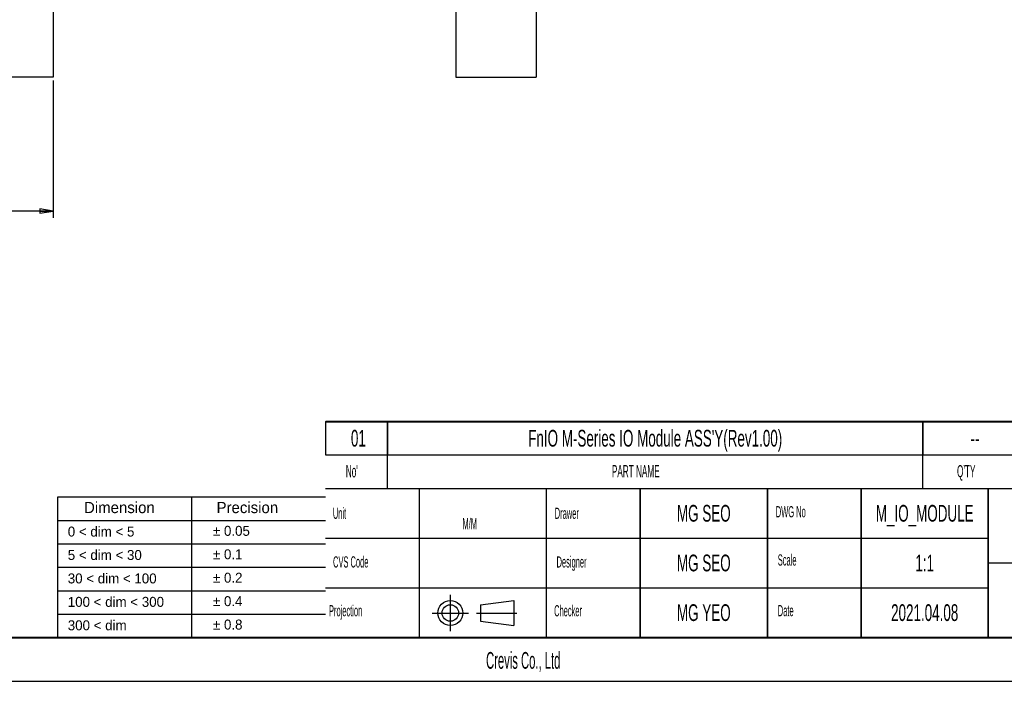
# Model space of a CAD drawing. Header units: millimetres. Extents: x 0 to 420, y -2 to 297.
# Tile 5 of 18: x 199 to 346, y -2 to 99. Entities that reach past the tile are written whole.
import ezdxf

# ---------------------------------------------------------------- set-up
doc = ezdxf.new("R2010")
doc.units = ezdxf.units.MM
doc.header["$LTSCALE"] = 23.1
doc.layers.get('0').update_dxf_attribs({"linetype": 'CONTINUOUS'})
doc.layers.add('DIM_DRIVEN', color=7, linetype='CONTINUOUS')
doc.layers.add('NOTE', color=7, linetype='CONTINUOUS')
doc.styles.get("Standard").update_dxf_attribs({"font": 'txt', "width": 0.4})
doc.styles.add('TEXTSTYLE_2', font='shanno.ttf')
doc.styles.add('TEXTSTYLE_3', font='txt', dxfattribs={"width": 0.5})
doc.styles.add('TEXTSTYLE_5', font='txt', dxfattribs={"width": 0.6})
doc.dimstyles.new('DIMSTYLE_1', dxfattribs={"dimtxt": 3.5, "dimasz": 2, "dimexe": 1, "dimexo": 0.5, "dimgap": 0.875, "dimtad": 1, "dimdsep": 46, "dimtxsty": 'Standard', "dimblk": 'CLOSED', "dimblk1": 'CLOSED', "dimblk2": 'CLOSED', "dimcen": 0.09, "dimadec": 0, "dimazin": 0, "dimtp": 0.01, "dimtm": 0.01, "dimtfac": 1, "dimtofl": 0, "dimtmove": 0, "dimatfit": 3, "dimldrblk": 'CLOSED', "dimfxl": 0, "dimtolj": 1, "dimarcsym": 0})

# ---------------------------------------------------------------- blocks, each defined once
blk = doc.blocks.new('_CLOSED')
at = {"color": 0, "linetype": 'ByBlock'}
for p, q in [((0, 0), (-1, 0.1675)), ((-1, 0.1675), (-1, -0.1675)), ((-1, -0.1675), (0, 0)), ((-1, 0), (0, 0))]:
    blk.add_line(p, q, dxfattribs=at)
blk = doc.blocks.new('*D2')
at = {"layer": 'DIM_DRIVEN', "color": 2, "linetype": 'Continuous'}
for p, q in [((99.3, 89.71), (99.3, 69.21)), ((204.3, 89.71), (204.3, 69.21)), ((99.3, 70.21), (151.8, 70.21)), ((204.3, 70.21), (151.8, 70.21))]:
    blk.add_line(p, q, dxfattribs=at)
at = {"layer": 'DIM_DRIVEN', "color": 2, "linetype": 'Continuous', "xscale": 2, "yscale": 2, "zscale": 2, "rotation": 180}
blk.add_blockref('_CLOSED', (99.3, 70.21), dxfattribs=at)
at = {"layer": 'DIM_DRIVEN', "color": 2, "linetype": 'Continuous', "xscale": 2, "yscale": 2, "zscale": 2}
blk.add_blockref('_CLOSED', (204.3, 70.21), dxfattribs=at)
at = {"layer": 'DIM_DRIVEN', "color": 2, "linetype": 'Continuous', "insert": (151.8, 74.59), "char_height": 3.5, "width": 4.2, "attachment_point": 2, "line_spacing_factor": 0.9}
blk.add_mtext('105', dxfattribs=at)

msp = doc.modelspace()

# ---------------------------------------------------------------- linework, layer by layer
at = {"color": 7, "linetype": 'Continuous'}
for p, q in [((204.3, 104.211), (204.3, 90.211)), ((264.449, 104.161), (264.449, 90.211)), ((276.449, 104.161), (276.449, 90.211)), ((204.3, 90.211), (171.115, 90.211)), ((264.449, 90.211), (276.449, 90.211)), ((0, 0), (420, 0))]:
    msp.add_line(p, q, dxfattribs=at)
at = {"color": 2, "linetype": 'Continuous'}
for p, q in [((245, 38.77), (415, 38.77)), ((245, 38.77), (245, 33.77)), ((254.243, 38.77), (254.243, 33.77)), ((254.243, 28.77), (254.243, 38.77)), ((334.243, 38.77), (334.243, 33.77)), ((334.243, 28.77), (334.243, 38.77)), ((245, 33.77), (415, 33.77)), ((245, 33.77), (415, 33.77)), ((245, 28.77), (415, 28.77)), ((259, 28.77), (259, 6.5)), ((278.002, 6.5), (278.002, 28.77)), ((292.002, 28.77), (311.002, 28.77)), ((292.002, 28.77), (292.002, 6.51)), ((292.002, 6.5), (292.002, 28.77)), ((311.002, 28.77), (311.002, 6.51)), ((311.002, 6.5), (311.002, 28.77)), ((325.002, 28.77), (344.002, 28.77)), ((325.002, 28.77), (325.002, 6.51)), ((325.002, 6.5), (325.002, 28.77)), ((344.002, 28.77), (344.002, 6.51)), ((344.002, 6.5), (344.002, 28.77)), ((205, 27.5), (245, 27.5)), ((205, 6.5), (205, 27.5)), ((225, 6.5), (225, 27.5)), ((205, 24), (245, 24)), ((245, 21.35), (344.002, 21.35)), ((292.002, 21.35), (311.002, 21.35)), ((325.002, 21.35), (344.002, 21.35)), ((205, 20.5), (245, 20.5)), ((205, 17), (245, 17)), ((344.002, 17.635), (415, 17.635)), ((205, 13.5), (245, 13.5)), ((245, 13.93), (344.002, 13.93)), ((292.002, 13.93), (311.002, 13.93)), ((325.002, 13.93), (344.002, 13.93)), ((263.637, 12.856), (263.637, 7.473)), ((268.14, 11.407), (273.109, 12.028)), ((273.109, 12.028), (273.109, 8.301)), ((268.14, 11.407), (268.14, 8.922)), ((205, 10), (245, 10)), ((260.946, 10.164), (266.329, 10.164)), ((267.571, 10.164), (273.575, 10.164)), ((268.14, 8.922), (273.109, 8.301)), ((292.002, 6.51), (311.002, 6.51)), ((325.002, 6.51), (344.002, 6.51))]:
    msp.add_line(p, q, dxfattribs=at)
for points, const_width in [([(245, 38.77), (415, 38.77)], 0.3), ([(245, 6.5), (245, 38.77)], 0.00000001)]:
    msp.add_lwpolyline(points, dxfattribs=dict(at, const_width=const_width))
at = {"color": 7, "linetype": 'Continuous', "const_width": 0.3}
msp.add_lwpolyline([(415, 6.5), (5, 6.5)], dxfattribs=at)
at = {"color": 2, "linetype": 'Continuous'}
for radius in [1.863, 1.242]:
    msp.add_circle((263.637, 10.164), radius, dxfattribs=at)

# ---------------------------------------------------------------- texts
at = {"color": 2, "linetype": 'Continuous', "attachment_point": 1, "line_spacing_factor": 0.9}
for s, insert, char_height, width, style in [("No'", (248.024, 32.263), 1.8302, 2.74532, 'TEXTSTYLE_3'), ('PART NAME', (287.768, 32.263), 1.8302, 8.23597, 'TEXTSTYLE_3'), ("Q'TY", (339.331, 32.263), 1.8302, 3.66043, 'TEXTSTYLE_3'), ('Dimension', (208.915, 26.759), 1.6733, 10.63281, 'TEXTSTYLE_2'), ('Precision', (228.713, 26.759), 1.6733, 8.8298, 'TEXTSTYLE_2'), ('Unit', (246.091, 25.899), 1.6733, 3.34668, 'TEXTSTYLE_3'), ('Drawer', (279.233, 25.899), 1.6733, 5.02002, 'TEXTSTYLE_3'), ('DWG No', (312.26, 26.127), 1.6733, 5.02002, 'TEXTSTYLE_3'), ('M/M', (265.451, 24.341), 1.6733, 2.51001, 'TEXTSTYLE_3'), ('0 < dim < 5', (206.487, 23.072), 1.48781, 12.38563, 'TEXTSTYLE_2'), ('± 0.05', (228.176, 23.18), 1.4878, 6.66496, 'TEXTSTYLE_2'), ('5 < dim < 30', (206.487, 19.572), 1.48781, 13.566, 'TEXTSTYLE_2'), ('± 0.1', (228.176, 19.68), 1.4878, 5.48459, 'TEXTSTYLE_2'), ('CVS Code', (246.117, 18.632), 1.6733, 6.69336, 'TEXTSTYLE_3'), ('Designer', (279.505, 18.632), 1.6733, 6.69336, 'TEXTSTYLE_3'), ('Scale', (312.556, 18.92), 1.6733, 4.18335, 'TEXTSTYLE_3'), ('30 < dim < 100', (206.487, 16.072), 1.48781, 15.92674, 'TEXTSTYLE_2'), ('± 0.2', (228.176, 16.18), 1.4878, 5.48459, 'TEXTSTYLE_2'), ('100 < dim < 300', (206.487, 12.572), 1.48781, 17.1071, 'TEXTSTYLE_2'), ('± 0.4', (228.176, 12.68), 1.4878, 5.48459, 'TEXTSTYLE_2'), ('Projection', (245.508, 11.337), 1.6733, 8.3667, 'TEXTSTYLE_3'), ('Checker', (279.142, 11.337), 1.6733, 5.85669, 'TEXTSTYLE_3'), ('Date', (312.556, 11.358), 1.6733, 3.34668, 'TEXTSTYLE_3'), ('300 < dim', (206.487, 9.072), 1.4878, 10.28842, 'TEXTSTYLE_2'), ('± 0.8', (228.176, 9.18), 1.4878, 5.48459, 'TEXTSTYLE_2'), ('Crevis Co., Ltd', (268.977, 4.338), 2.51001, 18.82507, 'TEXTSTYLE_3')]:
    msp.add_mtext(s, dxfattribs=dict(at, insert=insert, char_height=char_height, width=width, style=style))
at = {"layer": 'NOTE', "color": 2, "linetype": 'Continuous', "char_height": 2.5, "attachment_point": 2, "line_spacing_factor": 0.9, "style": 'TEXTSTYLE_5'}
for s, insert, width in [("FnIO M-Series IO Module ASS'Y(Rev1.00) ", (294.243, 37.52), 58.5), (' --', (341.743, 37.52), 4.5), (' 01', (249.621, 37.52), 4.5), ('MG SEO ', (301.502, 26.31), 10.5), ('M_IO_MODULE ', (334.502, 26.31), 18), ('MG SEO ', (301.502, 18.89), 10.5), ('1:1 ', (334.502, 18.89), 6), ('MG YEO ', (301.502, 11.47), 10.5), ('2021.04.08 ', (334.502, 11.47), 16.5)]:
    msp.add_mtext(s, dxfattribs=dict(at, insert=insert, width=width))

# ---------------------------------------------------------------- dimensions: what is measured, and where the dimension line sits
at = {"layer": 'DIM_DRIVEN', "color": 2, "linetype": 'Continuous'}
dim = msp.add_linear_dim(base=(204.3, 70.211), p1=(99.3, 90.211), p2=(204.3, 90.211), dimstyle='DIMSTYLE_1', dxfattribs=at)
dim.commit()
dim.dimension.update_dxf_attribs({"geometry": '*D2', "text_midpoint": (152.019, 70.211), "dimtype": 160})

doc.saveas('drawing.dxf')
